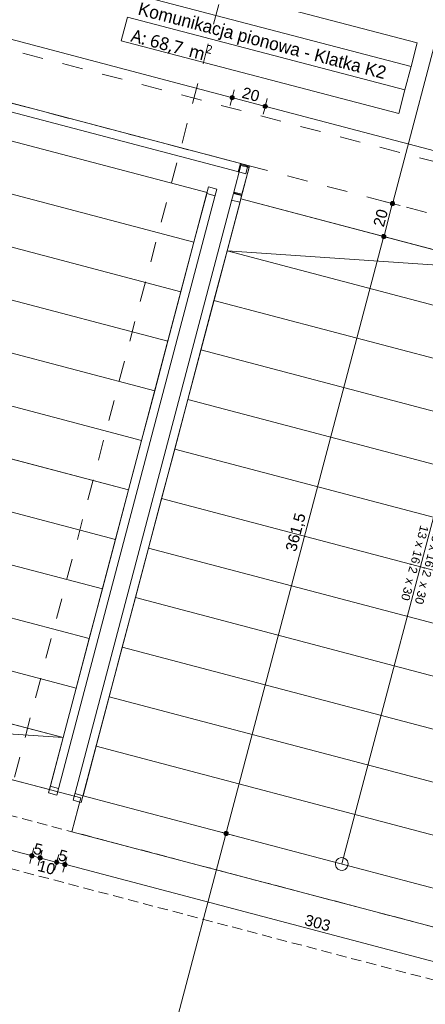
# Model space of a CAD drawing. Header units: millimetres. Extents: x -176817 to 18864955, y -12996033 to 201123.
# Tile 185 of 256: x 160346 to 162718, y -5243 to 523. Entities that reach past the tile are written whole.
import ezdxf

# ---------------------------------------------------------------- set-up
doc = ezdxf.new("R2010")
doc.units = ezdxf.units.MM
doc.header["$MEASUREMENT"] = 0
doc.linetypes.add('Przerywana', pattern=[240, 120, -120])
doc.linetypes.add('Przerywana gęsta', pattern=[90, 60, -30])
for name, color, linetype in [('210-A Strefy', 7, 'Continuous'), ('215-A Wymiarowanie wewnętrzne 1_50', 7, 'Continuous'), ('250-A Schody Pochylnie', 7, 'Continuous'), ('260-A Balustrady', 7, 'Continuous'), ('450-K Belki', 7, 'Continuous'), ('460-K Stropy', 7, 'Continuous'), ('840-G Znaczniki przekroje', 7, 'Continuous'), ('Metryczki pomieszczeń Archicada', 7, 'Continuous')]:
    doc.layers.add(name, color=color, linetype=linetype)
doc.styles.add('STYL_AUTOMATYCZNY_1', font='txt')
doc.styles.add('STYL_AUTOMATYCZNY_2', font='txt')
doc.styles.add('STYL_AUTOMATYCZNY_3', font='arial.ttf')
doc.styles.add('STYL_AUTOMATYCZNY_4', font='arial.ttf')
doc.dimstyles.new('STYL_AUTOMATYCZNY__3', dxfattribs={"dimtxt": 64.999998, "dimasz": 47.5, "dimexe": 0.18, "dimexo": 0.0625, "dimgap": 0, "dimtad": 1, "dimdec": 1, "dimlfac": 0.1, "dimzin": 0, "dimdsep": 46, "dimtxsty": 'STYL_AUTOMATYCZNY_4', "dimblk": 'ARROWHEAD_11', "dimblk1": 'ARROWHEAD_11', "dimblk2": 'ARROWHEAD_11', "dimcen": 0.09, "dimclrd": 30, "dimclre": 30, "dimclrt": 30, "dimazin": 0, "dimtfac": 1, "dimtdec": 4, "dimtmove": 0, "dimatfit": 3, "dimfxl": 0, "dimtolj": 1, "dimtzin": 0, "dimarcsym": 0})

# ---------------------------------------------------------------- blocks, each defined once
blk = doc.blocks.new('Strop_11_2', base_point=(159006, 3881))
at = {"layer": '460-K Stropy', "color": 255, "linetype": 'Continuous', "lineweight": 0, "flags": 128}
blk.add_lwpolyline([(159006, 3881), (158141.1, 603.2), (161689.6, -333.1), (161638.6, -526.6), (164703.7, -1335.4), (167169.6, 8009.8), (162828.2, 9155.4), (162145.8, 6569.2), (161952.4, 6620.2), (161832.5, 6165.8), (162025.9, 6114.7), (161770.7, 5147.8), (161577.4, 5198.9), (161460, 4754.1), (161653.4, 4703.1), (161398.1, 3735.6), (161204.7, 3786.6), (161084.9, 3332.4)], close=True, dxfattribs=at)
blk = doc.blocks.new('Komunikacja pionowa - Klatka K2_K2.1_22_2', base_point=(161805.5, 392.7))
at = {"layer": 'Metryczki pomieszczeń Archicada', "color": 7, "linetype": 'Continuous', "lineweight": 0}
for p, q in [((161048.7, 812.7), (162671, 386.7)), ((162634.6, 248), (161012.3, 674)), ((161012.3, 674), (162634.6, 248)), ((160940, 398.8), (160976.4, 537.5)), ((162598.7, 111.4), (160976.4, 537.5)), ((160976.4, 537.5), (162598.7, 111.4)), ((162562.3, -27.3), (160940, 398.8)), ((162671, 386.7), (162634.6, 248)), ((162634.6, 248), (162598.7, 111.4)), ((162598.7, 111.4), (162562.3, -27.3))]:
    blk.add_line(p, q, dxfattribs=at)
at = {"layer": 'Metryczki pomieszczeń Archicada', "color": 7, "lineweight": 0, "char_height": 75, "attachment_point": 1, "rotation": 345.28553}
for s, insert, style in [('\\A1;{\\pql;\\pt0,250;\\fOpen Sans|b0|i0|c0|p0;\\W1.000000;K2.1\\fOpen Sans|b0|i0|c0|p0;\\W1.000000;\\A1{\\H.66x;\\S^  ;}\\fOpen Sans|b0|i0|c0|p0;\\W1.000000;\\fOpen Sans|b0|i0|c0|p0;\\W1.000000;\\A1{\\H.66x;\\S^  ;}}', (161087.9, 765.3), 'STYL_AUTOMATYCZNY_1'), ('\\A1;{\\pql;\\pt0,50;\\fMaven Pro|b0|i0|c0|p0;\\W1.000000;Komunikacja pionowa - Klatka K2\\fMaven Pro|b0|i0|c0|p0;\\W1.000000;\\A1{\\H.66x;\\S^  ;}\\fMaven Pro|b0|i0|c0|p0;\\W1.000000;\\fMaven Pro|b0|i0|c0|p0;\\W1.000000;\\A1{\\H.66x;\\S^  ;}}', (161051.4, 626.2), 'STYL_AUTOMATYCZNY_2'), ('\\A1;{\\pql;\\pt0,250;\\fOpen Sans|b0|i0|c0|p0;\\W1.000000;A: 68,7\\fOpen Sans|b0|i0|c0|p0;\\W1.000000;\\A1{\\H.66x;\\S^  ;}\\fOpen Sans|b0|i0|c0|p0;\\W1.000000; m\\fOpen Sans|b0|i0|c0|p0;\\W1.000000;\\A1{\\H.66x;\\S2^  ;}}', (161015.7, 490.1), 'STYL_AUTOMATYCZNY_1')]:
    blk.add_mtext(s, dxfattribs=dict(at, insert=insert, style=style))
blk = doc.blocks.new('Strop_37_2', base_point=(162841.1, -8393.7))
at = {"layer": '250-A Schody Pochylnie', "color": 255, "linetype": 'Continuous', "lineweight": 0, "flags": 128}
blk.add_lwpolyline([(162841.1, -8393.7), (156517.6, -6725.1), (157454, -3176.6), (160702.8, -4033.8), (160650.5, -4232.1), (163725.2, -5043.4)], close=True, dxfattribs=at)
blk = doc.blocks.new('Schody_9_2')
at = {"layer": '250-A Schody Pochylnie', "color": 7, "linetype": 'Continuous', "lineweight": 0}
for p, q in [((158338.4, 18.5), (158415, 308.6)), ((158415, 308.6), (161441.4, -490)), ((158261.9, -271.6), (158338.4, 18.5)), ((161364.8, -780.1), (158338.4, 18.5)), ((158338.4, 18.5), (161364.8, -780.1)), ((159928.2, -90.7), (159851.6, -380.8)), ((158185.3, -561.6), (158261.9, -271.6)), ((161288.3, -1070.2), (158261.9, -271.6)), ((158261.9, -271.6), (161288.3, -1070.2)), ((159851.6, -380.8), (159086.2, -3281.5)), ((161441.4, -490), (161364.8, -780.1)), ((158108.8, -851.7), (158185.3, -561.6)), ((161211.8, -1360.2), (158185.3, -561.6)), ((158185.3, -561.6), (161211.8, -1360.2)), ((161364.8, -780.1), (161288.3, -1070.2)), ((158032.3, -1141.8), (158108.8, -851.7)), ((161135.2, -1650.3), (158108.8, -851.7)), ((158108.8, -851.7), (161135.2, -1650.3)), ((161288.3, -1070.2), (161211.8, -1360.2)), ((157955.7, -1431.9), (158032.3, -1141.8)), ((161058.7, -1940.4), (158032.3, -1141.8)), ((158032.3, -1141.8), (161058.7, -1940.4)), ((161211.8, -1360.2), (161135.2, -1650.3)), ((157879.2, -1721.9), (157955.7, -1431.9)), ((160982.1, -2230.4), (157955.7, -1431.9)), ((157955.7, -1431.9), (160982.1, -2230.4)), ((161135.2, -1650.3), (161058.7, -1940.4)), ((157802.6, -2012), (157879.2, -1721.9)), ((160905.6, -2520.5), (157879.2, -1721.9)), ((157879.2, -1721.9), (160905.6, -2520.5)), ((161058.7, -1940.4), (160982.1, -2230.4)), ((157726.1, -2302.1), (157802.6, -2012)), ((160829, -2810.6), (157802.6, -2012)), ((157802.6, -2012), (160829, -2810.6)), ((160982.1, -2230.4), (160905.6, -2520.5)), ((157649.6, -2592.1), (157726.1, -2302.1)), ((160752.5, -3100.7), (157726.1, -2302.1)), ((157726.1, -2302.1), (160752.5, -3100.7)), ((160905.6, -2520.5), (160829, -2810.6)), ((157573, -2882.2), (157649.6, -2592.1)), ((160676, -3390.7), (157649.6, -2592.1)), ((157649.6, -2592.1), (160676, -3390.7)), ((160829, -2810.6), (160752.5, -3100.7)), ((157496.5, -3172.3), (157573, -2882.2)), ((160599.4, -3680.8), (157573, -2882.2)), ((157573, -2882.2), (160599.4, -3680.8)), ((159009.7, -3571.6), (157573, -2882.2)), ((160752.5, -3100.7), (160676, -3390.7)), ((157492.6, -3186.8), (157496.5, -3172.3)), ((160519.1, -3985.4), (157492.6, -3186.8)), ((159086.2, -3281.5), (159009.7, -3571.6)), ((160676, -3390.7), (160599.4, -3680.8)), ((160599.4, -3680.8), (159009.7, -3571.6)), ((160599.4, -3680.8), (160522.9, -3970.9)), ((160522.9, -3970.9), (160519.1, -3985.4))]:
    blk.add_line(p, q, dxfattribs=at)
at = {"layer": '250-A Schody Pochylnie', "color": 7, "linetype": 'Continuous', "lineweight": 0, "flags": 128}
blk.add_lwpolyline([(159964.4, -100.3, -1), (159891.9, -81.2, -1)], format="xyb", close=True, dxfattribs=at)
at = {"layer": '250-A Schody Pochylnie', "color": 7, "lineweight": 0, "char_height": 50, "rotation": 255.21833, "style": 'STYL_AUTOMATYCZNY_3'}
for insert, attachment_point in [((159457.9, -1828.2), 2), ((159476.1, -1833), 8)]:
    blk.add_mtext('\\A1;{\\pqc;\\pt0,3550;\\fArial|b0|i0|c238|p0;\\W1.000000;13 x \\fArial|b0|i0|c238|p0;\\W1.000000;16,2\\fArial|b0|i0|c238|p0;\\W1.000000;\\A1{\\H.66x;\\S^  ;}\\fArial|b0|i0|c238|p0;\\W1.000000;\\fArial|b0|i0|c238|p0;\\W1.000000; x \\fArial|b0|i0|c238|p0;\\W1.000000;30\\fArial|b0|i0|c238|p0;\\W1.000000;\\A1{\\H.66x;\\S^  ;}\\fArial|b0|i0|c238|p0;\\W1.000000;\\fArial|b0|i0|c238|p0;\\W1.000000;\\fArial|b0|i0|c238|p0;\\W1.000000;\\fArial|b0|i0|c238|p0;\\W1.000000;\\A1{\\H.66x;\\S^  ;}\\fArial|b0|i0|c238|p0;\\W1.000000;}', dxfattribs=dict(at, insert=insert, attachment_point=attachment_point))
blk = doc.blocks.new('Schody_10_2')
at = {"layer": '250-A Schody Pochylnie', "color": 7, "linetype": 'Continuous', "lineweight": 0}
for p, q in [((161558.2, -831.1), (161634.8, -541)), ((161634.8, -541), (161638.6, -526.5)), ((161638.6, -526.5), (164665, -1325.1)), ((161481.7, -1121.2), (161558.2, -831.1)), ((161558.2, -831.1), (164584.6, -1629.7)), ((164584.6, -1629.7), (161558.2, -831.1)), ((161558.2, -831.1), (163148, -940.3)), ((163071.4, -1230.4), (163148, -940.3)), ((163148, -940.3), (164584.6, -1629.7)), ((161405.1, -1411.3), (161481.7, -1121.2)), ((161481.7, -1121.2), (164508.1, -1919.8)), ((164508.1, -1919.8), (161481.7, -1121.2)), ((162306, -4131.1), (163071.4, -1230.4)), ((164665, -1325.1), (164661.2, -1339.6)), ((164661.2, -1339.6), (164584.6, -1629.7)), ((161328.6, -1701.3), (161405.1, -1411.3)), ((161405.1, -1411.3), (164431.5, -2209.8)), ((164431.5, -2209.8), (161405.1, -1411.3)), ((164584.6, -1629.7), (164508.1, -1919.8)), ((161252.1, -1991.4), (161328.6, -1701.3)), ((161328.6, -1701.3), (164355, -2499.9)), ((164355, -2499.9), (161328.6, -1701.3)), ((164508.1, -1919.8), (164431.5, -2209.8)), ((161175.5, -2281.5), (161252.1, -1991.4)), ((161252.1, -1991.4), (164278.5, -2790)), ((164278.5, -2790), (161252.1, -1991.4)), ((164431.5, -2209.8), (164355, -2499.9)), ((161099, -2571.5), (161175.5, -2281.5)), ((161175.5, -2281.5), (164201.9, -3080)), ((164201.9, -3080), (161175.5, -2281.5)), ((164355, -2499.9), (164278.5, -2790)), ((161022.4, -2861.6), (161099, -2571.5)), ((161099, -2571.5), (164125.4, -3370.1)), ((164125.4, -3370.1), (161099, -2571.5)), ((164278.5, -2790), (164201.9, -3080)), ((160945.9, -3151.7), (161022.4, -2861.6)), ((161022.4, -2861.6), (164048.8, -3660.2)), ((164048.8, -3660.2), (161022.4, -2861.6)), ((164201.9, -3080), (164125.4, -3370.1)), ((160869.3, -3441.8), (160945.9, -3151.7)), ((160945.9, -3151.7), (163972.3, -3950.3)), ((163972.3, -3950.3), (160945.9, -3151.7)), ((164125.4, -3370.1), (164048.8, -3660.2)), ((160792.8, -3731.8), (160869.3, -3441.8)), ((160869.3, -3441.8), (163895.8, -4240.3)), ((163895.8, -4240.3), (160869.3, -3441.8)), ((164048.8, -3660.2), (163972.3, -3950.3)), ((160716.3, -4021.9), (160792.8, -3731.8)), ((160792.8, -3731.8), (163819.2, -4530.4)), ((163819.2, -4530.4), (160792.8, -3731.8)), ((163972.3, -3950.3), (163895.8, -4240.3)), ((163742.7, -4820.5), (160716.3, -4021.9)), ((162229.5, -4421.2), (162306, -4131.1)), ((163895.8, -4240.3), (163819.2, -4530.4)), ((163819.2, -4530.4), (163742.7, -4820.5))]:
    blk.add_line(p, q, dxfattribs=at)
at = {"layer": '250-A Schody Pochylnie', "color": 7, "linetype": 'Continuous', "lineweight": 0, "flags": 128}
blk.add_lwpolyline([(162193.2, -4411.6, -1), (162265.7, -4430.8, -1)], format="xyb", close=True, dxfattribs=at)
at = {"layer": '250-A Schody Pochylnie', "color": 7, "lineweight": 0, "char_height": 50, "rotation": 255.21833, "style": 'STYL_AUTOMATYCZNY_3'}
for insert, attachment_point in [((162677.7, -2677.8), 2), ((162695.9, -2682.7), 8)]:
    blk.add_mtext('\\A1;{\\pqc;\\pt0,3550;\\fArial|b0|i0|c238|p0;\\W1.000000;13 x \\fArial|b0|i0|c238|p0;\\W1.000000;16,2\\fArial|b0|i0|c238|p0;\\W1.000000;\\A1{\\H.66x;\\S^  ;}\\fArial|b0|i0|c238|p0;\\W1.000000;\\fArial|b0|i0|c238|p0;\\W1.000000; x \\fArial|b0|i0|c238|p0;\\W1.000000;30\\fArial|b0|i0|c238|p0;\\W1.000000;\\A1{\\H.66x;\\S^  ;}\\fArial|b0|i0|c238|p0;\\W1.000000;\\fArial|b0|i0|c238|p0;\\W1.000000;\\fArial|b0|i0|c238|p0;\\W1.000000;\\fArial|b0|i0|c238|p0;\\W1.000000;\\A1{\\H.66x;\\S^  ;}\\fArial|b0|i0|c238|p0;\\W1.000000;}', dxfattribs=dict(at, insert=insert, attachment_point=attachment_point))
blk = doc.blocks.new('Balustrada_13_2')
at = {"layer": '260-A Balustrady', "color": 7, "linetype": 'Continuous', "lineweight": 0}
for p, q in [((161638.7, -330.1), (161597.3, -487.1)), ((161640, -325.2), (161638.7, -330.1)), ((161688.4, -338), (161640, -325.2)), ((161645.6, -499.8), (161687.1, -342.8)), ((161687.1, -342.8), (161688.4, -338)), ((161597.3, -487.1), (161596, -491.9)), ((161596, -491.9), (161644.4, -504.7)), ((161644.4, -504.7), (161645.6, -499.8))]:
    blk.add_line(p, q, dxfattribs=at)
at = {"layer": '260-A Balustrady', "color": 7, "linetype": 'Continuous', "lineweight": 0, "flags": 128}
blk.add_lwpolyline([(161597.3, -487.1), (161645.6, -499.8), (161687.1, -342.8), (161638.7, -330.1)], close=True, dxfattribs=at)
blk = doc.blocks.new('Belka_189_2', base_point=(163686.9, -5188.4))
at = {"layer": '450-K Belki', "color": 39, "linetype": 'Przerywana gęsta', "lineweight": 0, "true_color": 0x573938, "flags": 128}
for points in [[(157325.1, -3664.9), (157401.7, -3374.8)], [(163725.2, -5043.4), (157401.7, -3374.8)], [(163648.6, -5333.5), (157325.1, -3664.9)], [(163648.6, -5333.5), (163725.2, -5043.4)]]:
    blk.add_lwpolyline(points, dxfattribs=at)
blk = doc.blocks.new('Belka_190_2', base_point=(158469.4, 671.7))
at = {"layer": '450-K Belki', "color": 39, "linetype": 'Przerywana', "lineweight": 0, "true_color": 0x573938, "flags": 128}
for points in [[(158507.7, 816.7), (158431.1, 526.7)], [(158507.7, 816.7), (164831.2, -851.8)], [(158431.1, 526.7), (164754.7, -1141.9)], [(164831.2, -851.8), (164754.7, -1141.9)]]:
    blk.add_lwpolyline(points, dxfattribs=at)
blk = doc.blocks.new('*D3433')
at = {"layer": '215-A Wymiarowanie wewnętrzne 1_50', "linetype": 'Continuous', "lineweight": 200}
for points in [[(163317.4, 2491.8), (163318.4, 2487), (163321.1, 2483), (163325.1, 2480.3), (163329.9, 2479.3), (163334.7, 2480.3), (163338.7, 2483), (163341.4, 2487), (163342.4, 2491.8), (163341.4, 2496.6), (163338.7, 2500.7), (163334.7, 2503.4), (163329.9, 2504.3), (163325.1, 2503.4), (163321.1, 2500.7), (163318.4, 2496.6)], [(162513.7, -553.9), (162514.7, -558.7), (162517.4, -562.7), (162521.4, -565.4), (162526.2, -566.4), (162531, -565.4), (162535.1, -562.7), (162537.8, -558.7), (162538.7, -553.9), (162537.8, -549.1), (162535.1, -545.1), (162531, -542.3), (162526.2, -541.4), (162521.4, -542.3), (162517.4, -545.1), (162514.7, -549.1)]]:
    blk.add_hatch(color=30, dxfattribs=at).paths.add_polyline_path(points)
at = {"layer": '215-A Wymiarowanie wewnętrzne 1_50', "color": 30, "linetype": 'Continuous', "lineweight": 0}
for p, q in [((163326.7, 2479.7), (162529.4, -541.8)), ((163284.6, 2503.8), (163317.8, 2495)), ((163336.3, 2516), (163333.1, 2503.9)), ((163342, 2488.6), (163375.2, 2479.9)), ((162480.9, -541.9), (162514.1, -550.7))]:
    blk.add_line(p, q, dxfattribs=at)
blk.add_circle((163329.9, 2491.8), 12.5, dxfattribs=at)
at = {"layer": '215-A Wymiarowanie wewnętrzne 1_50', "color": 30, "lineweight": 200, "insert": (162896.5, 900.4), "char_height": 65, "attachment_point": 7, "rotation": 75.21803, "style": 'STYL_AUTOMATYCZNY_4'}
blk.add_mtext('\\A1;{\\pql;\\fArial|b0|i0|c238|p0;\\W1.000000;315}', dxfattribs=at)
blk = doc.blocks.new('ARROWHEAD_11')
at = {"color": 0, "linetype": 'Continuous', "lineweight": 0}
blk.add_line((0, 0), (-1, 0), dxfattribs=at)
at = {"color": 0, "linetype": 'Continuous', "lineweight": 0, "const_width": 0.25, "flags": 128}
blk.add_lwpolyline([(-0.125, 0, 1), (0.125, 0, 1)], format="xyb", close=True, dxfattribs=at)
blk = doc.blocks.new('*D3434')
at = {"layer": '215-A Wymiarowanie wewnętrzne 1_50', "linetype": 'Continuous', "lineweight": 200}
for points in [[(162513.7, -553.9), (162514.7, -558.7), (162517.4, -562.7), (162521.4, -565.4), (162526.2, -566.4), (162531, -565.4), (162535.1, -562.7), (162537.8, -558.7), (162538.7, -553.9), (162537.8, -549.1), (162535.1, -545.1), (162531, -542.3), (162526.2, -541.4), (162521.4, -542.3), (162517.4, -545.1), (162514.7, -549.1)], [(162462.7, -747.3), (162463.6, -752.1), (162466.3, -756.1), (162470.4, -758.9), (162475.2, -759.8), (162480, -758.9), (162484, -756.1), (162486.7, -752.1), (162487.7, -747.3), (162486.7, -742.5), (162484, -738.5), (162480, -735.8), (162475.2, -734.8), (162470.4, -735.8), (162466.3, -738.5), (162463.6, -742.5)]]:
    blk.add_hatch(color=30, dxfattribs=at).paths.add_polyline_path(points)
at = {"layer": '215-A Wymiarowanie wewnętrzne 1_50', "color": 30, "linetype": 'Continuous', "lineweight": 0}
for p, q in [((162523, -566), (162478.4, -735.2)), ((162538.3, -557.1), (162571.5, -565.9))]:
    blk.add_line(p, q, dxfattribs=at)
blk.add_circle((162526.2, -553.9), 12.5, dxfattribs=at)
at = {"layer": '215-A Wymiarowanie wewnętrzne 1_50', "color": 30, "lineweight": 200, "insert": (162475.5, -695.2), "char_height": 65, "attachment_point": 7, "rotation": 75.21803, "style": 'STYL_AUTOMATYCZNY_4'}
blk.add_mtext('\\A1;{\\pql;\\fArial|b0|i0|c238|p0;\\W1.000000;20}', dxfattribs=at)
blk = doc.blocks.new('*D3435')
at = {"layer": '215-A Wymiarowanie wewnętrzne 1_50', "linetype": 'Continuous', "lineweight": 200}
for points in [[(162462.7, -747.3), (162463.6, -752.1), (162466.3, -756.1), (162470.4, -758.9), (162475.2, -759.8), (162480, -758.9), (162484, -756.1), (162486.7, -752.1), (162487.7, -747.3), (162486.7, -742.5), (162484, -738.5), (162480, -735.8), (162475.2, -734.8), (162470.4, -735.8), (162466.3, -738.5), (162463.6, -742.5)], [(161540.3, -4242.6), (161541.3, -4247.4), (161544, -4251.5), (161548.1, -4254.2), (161552.8, -4255.1), (161557.6, -4254.2), (161561.7, -4251.5), (161564.4, -4247.4), (161565.3, -4242.6), (161564.4, -4237.9), (161561.7, -4233.8), (161557.6, -4231.1), (161552.8, -4230.1), (161548.1, -4231.1), (161544, -4233.8), (161541.3, -4237.9)]]:
    blk.add_hatch(color=30, dxfattribs=at).paths.add_polyline_path(points)
at = {"layer": '215-A Wymiarowanie wewnętrzne 1_50', "color": 30, "linetype": 'Continuous', "lineweight": 0}
for p, q in [((162429.9, -735.3), (162463.1, -744.1)), ((162472, -759.4), (161556, -4230.6)), ((162487.3, -750.5), (162520.5, -759.3)), ((161507.5, -4230.7), (161540.8, -4239.5))]:
    blk.add_line(p, q, dxfattribs=at)
blk.add_circle((162475.2, -747.3), 12.5, dxfattribs=at)
at = {"layer": '215-A Wymiarowanie wewnętrzne 1_50', "color": 30, "lineweight": 200, "insert": (161973, -2599.5), "char_height": 65, "attachment_point": 7, "rotation": 75.21803, "style": 'STYL_AUTOMATYCZNY_4'}
blk.add_mtext('\\A1;{\\pql;\\fArial|b0|i0|c238|p0;\\W1.000000;361,5}', dxfattribs=at)
blk = doc.blocks.new('*D3436')
at = {"layer": '215-A Wymiarowanie wewnętrzne 1_50', "linetype": 'Continuous', "lineweight": 200}
for points in [[(161540.3, -4242.6), (161541.3, -4247.4), (161544, -4251.5), (161548.1, -4254.2), (161552.8, -4255.1), (161557.6, -4254.2), (161561.7, -4251.5), (161564.4, -4247.4), (161565.3, -4242.6), (161564.4, -4237.9), (161561.7, -4233.8), (161557.6, -4231.1), (161552.8, -4230.1), (161548.1, -4231.1), (161544, -4233.8), (161541.3, -4237.9)], [(160604, -7791.2), (160604.9, -7796), (160607.6, -7800), (160611.7, -7802.8), (160616.5, -7803.7), (160621.3, -7802.8), (160625.3, -7800), (160628, -7796), (160629, -7791.2), (160628, -7786.4), (160625.3, -7782.4), (160621.3, -7779.7), (160616.5, -7778.7), (160611.7, -7779.7), (160607.6, -7782.4), (160604.9, -7786.4)]]:
    blk.add_hatch(color=30, dxfattribs=at).paths.add_polyline_path(points)
at = {"layer": '215-A Wymiarowanie wewnętrzne 1_50', "color": 30, "linetype": 'Continuous', "lineweight": 0}
for p, q in [((161549.7, -4254.7), (160619.7, -7779.1)), ((161507.5, -4230.7), (161540.8, -4239.5)), ((161564.9, -4245.8), (161598.2, -4254.6)), ((160571.1, -7779.2), (160604.4, -7788)), ((160613.3, -7803.3), (160610.1, -7815.4)), ((160628.6, -7794.4), (160661.8, -7803.2))]:
    blk.add_line(p, q, dxfattribs=at)
for centre in [(161552.8, -4242.6), (160616.5, -7791.2)]:
    blk.add_circle(centre, 12.5, dxfattribs=at)
at = {"layer": '215-A Wymiarowanie wewnętrzne 1_50', "color": 30, "lineweight": 200, "insert": (161053.1, -6085.5), "char_height": 65, "attachment_point": 7, "rotation": 75.21803, "style": 'STYL_AUTOMATYCZNY_4'}
blk.add_mtext('\\A1;{\\pql;\\fArial|b0|i0|c238|p0;\\W1.000000;367}', dxfattribs=at)
blk = doc.blocks.new('*D3439')
at = {"layer": '215-A Wymiarowanie wewnętrzne 1_50', "linetype": 'Continuous', "lineweight": 200}
for points in [[(157474.6, -3599.7), (157475.6, -3604.5), (157478.3, -3608.6), (157482.3, -3611.3), (157487.1, -3612.2), (157491.9, -3611.3), (157495.9, -3608.6), (157498.7, -3604.5), (157499.6, -3599.7), (157498.7, -3595), (157495.9, -3590.9), (157491.9, -3588.2), (157487.1, -3587.2), (157482.3, -3588.2), (157478.3, -3590.9), (157475.6, -3595)], [(160404.3, -4372.8), (160405.3, -4377.6), (160408, -4381.7), (160412, -4384.4), (160416.8, -4385.3), (160421.6, -4384.4), (160425.7, -4381.7), (160428.4, -4377.6), (160429.3, -4372.8), (160428.4, -4368), (160425.7, -4364), (160421.6, -4361.3), (160416.8, -4360.3), (160412, -4361.3), (160408, -4364), (160405.3, -4368)]]:
    blk.add_hatch(color=30, dxfattribs=at).paths.add_polyline_path(points)
at = {"layer": '215-A Wymiarowanie wewnętrzne 1_50', "color": 30, "linetype": 'Continuous', "lineweight": 0}
for p, q in [((157475.1, -3645.1), (157483.9, -3611.8)), ((157499.2, -3602.9), (160404.7, -4369.6))]:
    blk.add_line(p, q, dxfattribs=at)
at = {"layer": '215-A Wymiarowanie wewnętrzne 1_50', "color": 30, "lineweight": 200, "insert": (158883.4, -3954.7), "char_height": 65, "attachment_point": 7, "rotation": 345.21803, "style": 'STYL_AUTOMATYCZNY_4'}
blk.add_mtext('\\A1;{\\pql;\\fArial|b0|i0|c238|p0;\\W1.000000;303}', dxfattribs=at)
blk = doc.blocks.new('*D3440')
at = {"layer": '215-A Wymiarowanie wewnętrzne 1_50', "linetype": 'Continuous', "lineweight": 200}
for points in [[(160404.3, -4372.8), (160405.3, -4377.6), (160408, -4381.7), (160412, -4384.4), (160416.8, -4385.3), (160421.6, -4384.4), (160425.7, -4381.7), (160428.4, -4377.6), (160429.3, -4372.8), (160428.4, -4368), (160425.7, -4364), (160421.6, -4361.3), (160416.8, -4360.3), (160412, -4361.3), (160408, -4364), (160405.3, -4368)], [(160452.7, -4385.6), (160453.6, -4390.4), (160456.3, -4394.4), (160460.4, -4397.1), (160465.2, -4398.1), (160470, -4397.1), (160474, -4394.4), (160476.7, -4390.4), (160477.7, -4385.6), (160476.7, -4380.8), (160474, -4376.7), (160470, -4374), (160465.2, -4373.1), (160460.4, -4374), (160456.3, -4376.7), (160453.6, -4380.8)]]:
    blk.add_hatch(color=30, dxfattribs=at).paths.add_polyline_path(points)
at = {"layer": '215-A Wymiarowanie wewnętrzne 1_50', "color": 30, "linetype": 'Continuous', "lineweight": 0}
for p, q in [((160420, -4360.7), (160428.8, -4327.5)), ((160428.9, -4376), (160453.1, -4382.4)), ((160404.9, -4418.1), (160413.6, -4384.9))]:
    blk.add_line(p, q, dxfattribs=at)
blk.add_circle((160416.8, -4372.8), 12.5, dxfattribs=at)
at = {"layer": '215-A Wymiarowanie wewnętrzne 1_50', "color": 30, "lineweight": 200, "insert": (160420.3, -4360.3), "char_height": 65, "attachment_point": 7, "rotation": 345.21803, "style": 'STYL_AUTOMATYCZNY_4'}
blk.add_mtext('\\A1;{\\pql;\\fArial|b0|i0|c238|p0;\\W1.000000;5}', dxfattribs=at)
blk = doc.blocks.new('*D3441')
at = {"layer": '215-A Wymiarowanie wewnętrzne 1_50', "linetype": 'Continuous', "lineweight": 200}
for points in [[(160452.7, -4385.6), (160453.6, -4390.4), (160456.3, -4394.4), (160460.4, -4397.1), (160465.2, -4398.1), (160470, -4397.1), (160474, -4394.4), (160476.7, -4390.4), (160477.7, -4385.6), (160476.7, -4380.8), (160474, -4376.7), (160470, -4374), (160465.2, -4373.1), (160460.4, -4374), (160456.3, -4376.7), (160453.6, -4380.8)], [(160549.4, -4411.1), (160550.3, -4415.9), (160553, -4419.9), (160557.1, -4422.6), (160561.9, -4423.6), (160566.6, -4422.6), (160570.7, -4419.9), (160573.4, -4415.9), (160574.4, -4411.1), (160573.4, -4406.3), (160570.7, -4402.2), (160566.6, -4399.5), (160561.9, -4398.6), (160557.1, -4399.5), (160553, -4402.2), (160550.3, -4406.3)]]:
    blk.add_hatch(color=30, dxfattribs=at).paths.add_polyline_path(points)
at = {"layer": '215-A Wymiarowanie wewnętrzne 1_50', "color": 30, "linetype": 'Continuous', "lineweight": 0}
for p, q in [((160468.4, -4373.5), (160477.1, -4340.2)), ((160565, -4399), (160573.8, -4365.8)), ((160453.2, -4430.9), (160462, -4397.7)), ((160477.3, -4388.8), (160549.8, -4407.9)), ((160549.9, -4456.4), (160558.7, -4423.2))]:
    blk.add_line(p, q, dxfattribs=at)
for centre in [(160465.2, -4385.6), (160561.9, -4411.1)]:
    blk.add_circle(centre, 12.5, dxfattribs=at)
at = {"layer": '215-A Wymiarowanie wewnętrzne 1_50', "color": 30, "lineweight": 200, "insert": (160445.7, -4461.1), "char_height": 65, "attachment_point": 7, "rotation": 345.21803, "style": 'STYL_AUTOMATYCZNY_4'}
blk.add_mtext('\\A1;{\\pql;\\fArial|b0|i0|c238|p0;\\W1.000000;10}', dxfattribs=at)
blk = doc.blocks.new('*D3442')
at = {"layer": '215-A Wymiarowanie wewnętrzne 1_50', "linetype": 'Continuous', "lineweight": 200}
for points in [[(160549.4, -4411.1), (160550.3, -4415.9), (160553, -4419.9), (160557.1, -4422.6), (160561.9, -4423.6), (160566.6, -4422.6), (160570.7, -4419.9), (160573.4, -4415.9), (160574.4, -4411.1), (160573.4, -4406.3), (160570.7, -4402.2), (160566.6, -4399.5), (160561.9, -4398.6), (160557.1, -4399.5), (160553, -4402.2), (160550.3, -4406.3)], [(160597.7, -4423.8), (160598.7, -4428.6), (160601.4, -4432.7), (160605.4, -4435.4), (160610.2, -4436.3), (160615, -4435.4), (160619, -4432.7), (160621.8, -4428.6), (160622.7, -4423.8), (160621.8, -4419.1), (160619, -4415), (160615, -4412.3), (160610.2, -4411.3), (160605.4, -4412.3), (160601.4, -4415), (160598.7, -4419.1)]]:
    blk.add_hatch(color=30, dxfattribs=at).paths.add_polyline_path(points)
at = {"layer": '215-A Wymiarowanie wewnętrzne 1_50', "color": 30, "linetype": 'Continuous', "lineweight": 0}
for p, q in [((160613.4, -4411.8), (160622.2, -4378.5)), ((160573.9, -4414.3), (160598.1, -4420.7))]:
    blk.add_line(p, q, dxfattribs=at)
blk.add_circle((160610.2, -4423.8), 12.5, dxfattribs=at)
at = {"layer": '215-A Wymiarowanie wewnętrzne 1_50', "color": 30, "lineweight": 200, "insert": (160565.4, -4398.6), "char_height": 65, "attachment_point": 7, "rotation": 345.21803, "style": 'STYL_AUTOMATYCZNY_4'}
blk.add_mtext('\\A1;{\\pql;\\fArial|b0|i0|c238|p0;\\W1.000000;5}', dxfattribs=at)
blk = doc.blocks.new('*D3443')
at = {"layer": '215-A Wymiarowanie wewnętrzne 1_50', "linetype": 'Continuous', "lineweight": 200}
for points in [[(160597.7, -4423.8), (160598.7, -4428.6), (160601.4, -4432.7), (160605.4, -4435.4), (160610.2, -4436.3), (160615, -4435.4), (160619, -4432.7), (160621.8, -4428.6), (160622.7, -4423.8), (160621.8, -4419.1), (160619, -4415), (160615, -4412.3), (160610.2, -4411.3), (160605.4, -4412.3), (160601.4, -4415), (160598.7, -4419.1)], [(163527.4, -5196.9), (163528.4, -5201.7), (163531.1, -5205.8), (163535.1, -5208.5), (163539.9, -5209.4), (163544.7, -5208.5), (163548.8, -5205.8), (163551.5, -5201.7), (163552.4, -5196.9), (163551.5, -5192.1), (163548.8, -5188.1), (163544.7, -5185.4), (163539.9, -5184.4), (163535.1, -5185.4), (163531.1, -5188.1), (163528.4, -5192.1)]]:
    blk.add_hatch(color=30, dxfattribs=at).paths.add_polyline_path(points)
at = {"layer": '215-A Wymiarowanie wewnętrzne 1_50', "color": 30, "linetype": 'Continuous', "lineweight": 0}
for p, q in [((160598.2, -4469.2), (160607, -4435.9)), ((160622.3, -4427), (163527.8, -5193.7)), ((163543.1, -5184.8), (163551.9, -5151.6)), ((163528, -5242.2), (163536.7, -5209))]:
    blk.add_line(p, q, dxfattribs=at)
blk.add_circle((163539.9, -5196.9), 12.5, dxfattribs=at)
at = {"layer": '215-A Wymiarowanie wewnętrzne 1_50', "color": 30, "lineweight": 200, "insert": (162006.5, -4778.8), "char_height": 65, "attachment_point": 7, "rotation": 345.21803, "style": 'STYL_AUTOMATYCZNY_4'}
blk.add_mtext('\\A1;{\\pql;\\fArial|b0|i0|c238|p0;\\W1.000000;303}', dxfattribs=at)
blk = doc.blocks.new('*D3836')
at = {"layer": '215-A Wymiarowanie wewnętrzne 1_50', "linetype": 'Continuous', "lineweight": 200}
for points in [[(158510.6, 875.1), (158511.6, 870.3), (158514.3, 866.3), (158518.3, 863.6), (158523.1, 862.6), (158527.9, 863.6), (158532, 866.3), (158534.7, 870.3), (158535.6, 875.1), (158534.7, 879.9), (158532, 884), (158527.9, 886.7), (158523.1, 887.6), (158518.3, 886.7), (158514.3, 884), (158511.6, 879.9)], [(161575.7, 66.3), (161576.6, 61.5), (161579.3, 57.5), (161583.4, 54.8), (161588.2, 53.8), (161593, 54.8), (161597, 57.5), (161599.7, 61.5), (161600.7, 66.3), (161599.7, 71.1), (161597, 75.2), (161593, 77.9), (161588.2, 78.8), (161583.4, 77.9), (161579.3, 75.2), (161576.6, 71.1)]]:
    blk.add_hatch(color=30, dxfattribs=at).paths.add_polyline_path(points)
at = {"layer": '215-A Wymiarowanie wewnętrzne 1_50', "color": 30, "linetype": 'Continuous', "lineweight": 0}
for p, q in [((158498.9, 881.5), (158511, 878.3)), ((158526.3, 887.2), (158535.1, 920.4)), ((158535.2, 871.9), (161576.1, 69.5)), ((158511.2, 829.8), (158519.9, 863)), ((161591.4, 78.4), (161600.1, 111.6)), ((161576.2, 21), (161585, 54.2))]:
    blk.add_line(p, q, dxfattribs=at)
for centre in [(158523.1, 875.1), (161588.2, 66.3)]:
    blk.add_circle(centre, 12.5, dxfattribs=at)
at = {"layer": '215-A Wymiarowanie wewnętrzne 1_50', "color": 30, "lineweight": 200, "insert": (159987.1, 502.3), "char_height": 65, "attachment_point": 7, "rotation": 345.21803, "style": 'STYL_AUTOMATYCZNY_4'}
blk.add_mtext('\\A1;{\\pql;\\fArial|b0|i0|c238|p0;\\W1.000000;317}', dxfattribs=at)
blk = doc.blocks.new('*D3837')
at = {"layer": '215-A Wymiarowanie wewnętrzne 1_50', "linetype": 'Continuous', "lineweight": 200}
for points in [[(161575.7, 66.3), (161576.6, 61.5), (161579.3, 57.5), (161583.4, 54.8), (161588.2, 53.8), (161593, 54.8), (161597, 57.5), (161599.7, 61.5), (161600.7, 66.3), (161599.7, 71.1), (161597, 75.2), (161593, 77.9), (161588.2, 78.8), (161583.4, 77.9), (161579.3, 75.2), (161576.6, 71.1)], [(161769.1, 15.3), (161770, 10.5), (161772.7, 6.5), (161776.8, 3.7), (161781.6, 2.8), (161786.4, 3.7), (161790.4, 6.5), (161793.1, 10.5), (161794.1, 15.3), (161793.1, 20.1), (161790.4, 24.1), (161786.4, 26.8), (161781.6, 27.8), (161776.8, 26.8), (161772.7, 24.1), (161770, 20.1)]]:
    blk.add_hatch(color=30, dxfattribs=at).paths.add_polyline_path(points)
at = {"layer": '215-A Wymiarowanie wewnętrzne 1_50', "color": 30, "linetype": 'Continuous', "lineweight": 0}
for p, q in [((161600.3, 63.1), (161769.5, 18.5)), ((161784.8, 27.4), (161793.5, 60.6))]:
    blk.add_line(p, q, dxfattribs=at)
at = {"layer": '215-A Wymiarowanie wewnętrzne 1_50', "color": 30, "lineweight": 200, "insert": (161640.3, 66), "char_height": 65, "attachment_point": 7, "rotation": 345.21803, "style": 'STYL_AUTOMATYCZNY_4'}
blk.add_mtext('\\A1;{\\pql;\\fArial|b0|i0|c238|p0;\\W1.000000;20}', dxfattribs=at)
blk = doc.blocks.new('*D3838')
at = {"layer": '215-A Wymiarowanie wewnętrzne 1_50', "linetype": 'Continuous', "lineweight": 200}
for points in [[(161769.1, 15.3), (161770, 10.5), (161772.7, 6.5), (161776.8, 3.7), (161781.6, 2.8), (161786.4, 3.7), (161790.4, 6.5), (161793.1, 10.5), (161794.1, 15.3), (161793.1, 20.1), (161790.4, 24.1), (161786.4, 26.8), (161781.6, 27.8), (161776.8, 26.8), (161772.7, 24.1), (161770, 20.1)], [(164834.2, -793.5), (164835.1, -798.3), (164837.8, -802.3), (164841.9, -805.1), (164846.7, -806), (164851.4, -805.1), (164855.5, -802.3), (164858.2, -798.3), (164859.2, -793.5), (164858.2, -788.7), (164855.5, -784.7), (164851.4, -782), (164846.7, -781), (164841.9, -782), (164837.8, -784.7), (164835.1, -788.7)]]:
    blk.add_hatch(color=30, dxfattribs=at).paths.add_polyline_path(points)
at = {"layer": '215-A Wymiarowanie wewnętrzne 1_50', "color": 30, "linetype": 'Continuous', "lineweight": 0}
for p, q in [((161784.8, 27.4), (161793.5, 60.6)), ((161769.6, -30), (161778.4, 3.2)), ((161793.7, 12.1), (164834.6, -790.3)), ((164849.9, -781.4), (164858.6, -748.2)), ((164834.7, -838.8), (164843.5, -805.6))]:
    blk.add_line(p, q, dxfattribs=at)
for centre in [(161781.6, 15.3), (164846.7, -793.5)]:
    blk.add_circle(centre, 12.5, dxfattribs=at)
at = {"layer": '215-A Wymiarowanie wewnętrzne 1_50', "color": 30, "lineweight": 200, "insert": (163245.5, -357.6), "char_height": 65, "attachment_point": 7, "rotation": 345.21803, "style": 'STYL_AUTOMATYCZNY_4'}
blk.add_mtext('\\A1;{\\pql;\\fArial|b0|i0|c238|p0;\\W1.000000;317}', dxfattribs=at)
blk = doc.blocks.new('Balustrada_43_2')
at = {"layer": '260-A Balustrady', "color": 7, "linetype": 'Continuous', "lineweight": 0}
for p, q in [((161450.3, -456.3), (161438.8, -499.7)), ((161498.6, -469), (161450.3, -456.3)), ((161438.8, -499.7), (160525.4, -3961.2)), ((161438.8, -499.7), (160525.4, -3961.2)), ((160573.8, -3974), (161487.2, -512.5)), ((160573.8, -3974), (161487.2, -512.5)), ((161440, -495.4), (161438.8, -499.7)), ((161488.3, -508.2), (161440, -495.4)), ((161487.2, -512.5), (161498.6, -469)), ((161487.2, -512.5), (161488.3, -508.2)), ((160525.4, -3961.2), (160514, -4004.6)), ((160525.4, -3961.2), (160524.3, -3965.5)), ((160524.3, -3965.5), (160572.7, -3978.2)), ((160562.3, -4017.4), (160573.8, -3974)), ((160572.7, -3978.2), (160573.8, -3974)), ((160514, -4004.6), (160562.3, -4017.4))]:
    blk.add_line(p, q, dxfattribs=at)
blk = doc.blocks.new('Balustrada_44_2')
at = {"layer": '260-A Balustrady', "color": 7, "linetype": 'Continuous', "lineweight": 0}
for p, q in [((161595.3, -494.5), (161583.9, -538)), ((161643.7, -507.3), (161595.3, -494.5)), ((161632.2, -550.7), (161643.7, -507.3)), ((161583.9, -538), (160669.2, -4004.3)), ((161583.9, -538), (160669.2, -4004.3)), ((160717.5, -4017.1), (161632.2, -550.7)), ((160717.5, -4017.1), (161632.2, -550.7)), ((161585, -533.7), (161583.9, -538)), ((161633.3, -546.5), (161585, -533.7)), ((161632.2, -550.7), (161633.3, -546.5)), ((160669.2, -4004.3), (160657.7, -4047.8)), ((160669.2, -4004.3), (160668.1, -4008.6)), ((160668.1, -4008.6), (160716.4, -4021.3)), ((160706.1, -4060.5), (160717.5, -4017.1)), ((160716.4, -4021.3), (160717.5, -4017.1)), ((160657.7, -4047.8), (160706.1, -4060.5))]:
    blk.add_line(p, q, dxfattribs=at)
blk = doc.blocks.new('Balustrada_47_2')
at = {"layer": '260-A Balustrady', "color": 7, "linetype": 'Continuous', "lineweight": 0}
for p, q in [((158472.2, 515.8), (158459.5, 467.5)), ((158459.5, 467.5), (158508.8, 454.5)), ((158521.6, 502.8), (158472.2, 515.8)), ((158516.7, 504.1), (158504, 455.8)), ((158521.6, 502.8), (158516.7, 504.1)), ((161631.6, -317.8), (158521.6, 502.8)), ((161631.6, -317.8), (158521.6, 502.8)), ((158504, 455.8), (158508.8, 454.5)), ((158508.8, 454.5), (161618.9, -366.2)), ((158508.8, 454.5), (161618.9, -366.2)), ((161623.7, -367.5), (161636.5, -319.1)), ((161680.9, -330.8), (161631.6, -317.8)), ((161636.5, -319.1), (161631.6, -317.8)), ((161668.2, -379.2), (161680.9, -330.8)), ((161618.9, -366.2), (161668.2, -379.2)), ((161618.9, -366.2), (161623.7, -367.5))]:
    blk.add_line(p, q, dxfattribs=at)
blk = doc.blocks.new('Płaszczyzna odcinająca_7_2', base_point=(153316, -30439.5))
at = {"layer": '840-G Znaczniki przekroje', "color": 161, "linetype": 'Przerywana', "lineweight": 0, "true_color": 0x40a5ff}
blk.add_line((153335.1, -30367), (179831.2, 70044.8), dxfattribs=at)

msp = doc.modelspace()

# ---------------------------------------------------------------- block references
at = {"layer": '210-A Strefy', "color": 7, "linetype": 'Continuous', "lineweight": 0}
msp.add_blockref('Komunikacja pionowa - Klatka K2_K2.1_22_2', (161805.48, 392.72), dxfattribs=at)
at = {"layer": '250-A Schody Pochylnie', "color": 8, "linetype": 'Continuous', "lineweight": 0}
for name in ['Schody_9_2', 'Schody_10_2']:
    msp.add_blockref(name, (0, 0), dxfattribs=at)
at = {"layer": '250-A Schody Pochylnie', "color": 255, "linetype": 'Continuous', "lineweight": 0}
msp.add_blockref('Strop_37_2', (162841.08, -8393.7), dxfattribs=at)
at = {"layer": '260-A Balustrady', "color": 7, "linetype": 'Continuous', "lineweight": 0}
for name in ['Balustrada_47_2', 'Balustrada_13_2', 'Balustrada_43_2', 'Balustrada_44_2']:
    msp.add_blockref(name, (0, 0), dxfattribs=at)
at = {"layer": '450-K Belki', "color": 39, "lineweight": 0, "true_color": 0x573938}
for name, p in [('Belka_190_2', (158469.4, 671.71)), ('Belka_189_2', (163686.89, -5188.44))]:
    msp.add_blockref(name, p, dxfattribs=at)
at = {"layer": '460-K Stropy', "color": 255, "linetype": 'Continuous', "lineweight": 0}
msp.add_blockref('Strop_11_2', (159006.02, 3881), dxfattribs=at)

# ---------------------------------------------------------------- dimensions: what is measured, and where the dimension line sits
at = {"layer": '215-A Wymiarowanie wewnętrzne 1_50', "color": 30, "linetype": 'Continuous', "lineweight": 200}
for base, p1, p2, angle, picture, middle, turn in [((162526.21, -553.9), (161217.01, 3049.36), (161680.93, -330.85), 255.218034, '*D3433', (162884.02, 980.41), 75.218034), ((161588.18, 66.32), (157871.13, -1595.7), (161441.38, -490.01), 345.218034, '*D3836', (160067.1, 514.76), 345.218034), ((161781.58, 15.29), (161441.38, -490.01), (161689.64, -333.14), 345.218034, '*D3837', (161696.38, 84.83), 345.218034), ((164846.67, -793.51), (161689.64, -333.14), (164703.69, -1335.36), 345.218034, '*D3838', (163325.57, -345.07), 345.218034), ((162475.18, -747.31), (161680.93, -330.85), (161638.6, -526.56), 255.218034, '*D3434', (162456.67, -639.1), 75.218034), ((161552.85, -4242.65), (161638.6, -526.56), (160716.27, -4021.89), 255.218034, '*D3435', (161969.34, -2485.94), 75.218034), ((160416.82, -4372.82), (157573.75, -3271.38), (160513.98, -4004.63), 345.218034, '*D3439', (158963.41, -3942.24), 345.218034), ((160465.17, -4385.57), (160513.98, -4004.63), (160562.32, -4017.39), 345.218034, '*D3440', (160452.55, -4335.19), 345.218034), ((160561.86, -4411.09), (160562.32, -4017.39), (160657.73, -4047.75), 345.218034, '*D3441', (160501.8, -4442.3), 345.218034), ((160616.47, -7791.2), (160716.27, -4021.89), (164829.16, -8902.82), 255.218034, '*D3436', (161040.62, -6005.48), 75.218034), ((160610.2, -4423.84), (160657.73, -4047.75), (160706.08, -4060.51), 345.218034, '*D3442', (160597.59, -4373.46), 345.218034), ((163539.92, -5196.92), (160706.08, -4060.51), (163626.57, -4868.57), 345.218034, '*D3443', (162086.51, -4766.35), 345.218034)]:
    dim = msp.add_linear_dim(base=base, p1=p1, p2=p2, angle=angle, dimstyle='STYL_AUTOMATYCZNY__3', dxfattribs=at)
    dim.commit()
    dim.dimension.update_dxf_attribs({"geometry": picture, "text_midpoint": middle, "dimtype": 160, "text_rotation": turn})

# ---------------------------------------------------------------- next in the draw order: block references
at = {"layer": '840-G Znaczniki przekroje', "color": 161, "lineweight": 0, "true_color": 0x40a5ff}
msp.add_blockref('Płaszczyzna odcinająca_7_2', (153315.96, -30439.48), dxfattribs=at)

doc.saveas('drawing.dxf')
